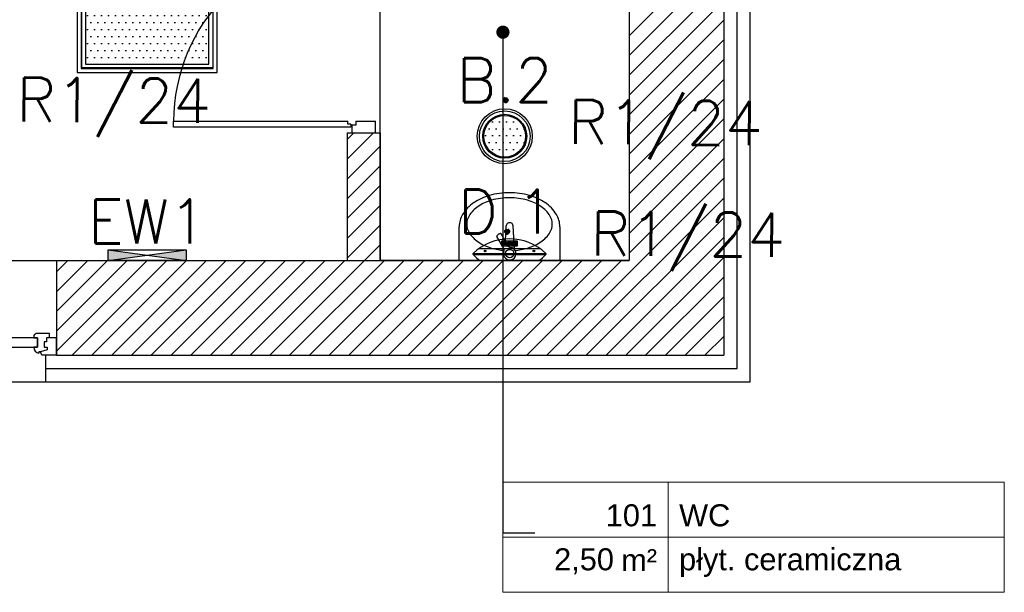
# Model space of a CAD drawing. Header units: millimetres. Extents: x 22250 to 51280, y -5012 to 7692.
# Tile 22 of 183: x 38272 to 38719, y -1527 to -1267. Entities that reach past the tile are written whole.
import ezdxf
from ezdxf import colors
from ezdxf.entities.mleader import LeaderData, LeaderLine
from ezdxf.enums import TextEntityAlignment as Align
from ezdxf.math import Vec2, Vec3

# ---------------------------------------------------------------- set-up
doc = ezdxf.new("R2010")
doc.units = ezdxf.units.MM
for name, color, linetype in [('_BI_LOGO', 140, 'Continuous'), ('_BI_OSW_OPIS', 140, 'Continuous'), ('_BI_OSW_OPRAWY', 140, 'Continuous'), ('E_podklad', 252, 'Continuous')]:
    doc.layers.add(name, color=color, linetype=linetype)
doc.layers.add('E_Obwody', color=3, linetype='Continuous', lineweight=13)
doc.styles.add('ARIAL', font='arial.ttf')
doc.styles.add('romans', font='romans.shx')
doc.styles.get("Standard").update_dxf_attribs({"font": 'arial.ttf'})
doc.linetypes.add('BATTING', pattern='A,0.0001,-0.1,[134,ltypeshp.shx,S=0.1,R=0,X=-0.1,Y=0],-0.2,[134,ltypeshp.shx,S=0.1,R=180,X=0.1,Y=0],-0.1', length=0.4001)

# ---------------------------------------------------------------- blocks, each defined once
blk = doc.blocks.new('_Dot')
at = {"color": 0, "linetype": 'ByBlock', "lineweight": -2}
blk.add_line((-0.5, 0), (-1, 0), dxfattribs=at)
at = {"color": 0, "linetype": 'ByBlock', "const_width": 0.5}
blk.add_lwpolyline([(-0.25, 0, 1), (0.25, 0, 1)], format="xyb", close=True, dxfattribs=at)
blk = doc.blocks.new('*U197')
at = {"lineweight": 5}
for p, q in [((-75, -25), (-75, 25)), ((-75, 25), (0, 25)), ((0, 0), (0, 25)), ((0, 25), (152.71, 25)), ((152.71, 25), (152.71, -25)), ((-75, -25), (0, -25)), ((152.71, -25), (0, -25))]:
    blk.add_line(p, q, dxfattribs=at)
at = {"lineweight": 5, "ltscale": 18.5}
for p, q in [((0, 25), (0, -25)), ((-75, 0), (152.71, 0))]:
    blk.add_line(p, q, dxfattribs=at)
at = {"lineweight": 5, "ltscale": 18.5, "insert": (-5, -10.38), "char_height": 10, "attachment_point": 6, "style": 'ARIAL'}
blk.add_mtext('\\A1;m²', dxfattribs=at)
at = {"lineweight": 5, "style": 'ARIAL'}
blk.add_attdef('1NR', text='', height=10, dxfattribs=at).set_placement((-5, 5), align=Align.RIGHT)
blk.add_attdef('2POM', (5, 5), '', height=10, dxfattribs=at)
blk.add_attdef('4PL2', text='', height=10, dxfattribs=at).set_placement((-24.57, -5), align=Align.TOP_RIGHT)
blk.add_attdef('3POS', text='', height=10, dxfattribs=at).set_placement((5, -5), align=Align.TOP_LEFT)
blk = doc.blocks.new('BI_LOGO')
at = {"layer": '_BI_LOGO', "linetype": 'Continuous'}
for p, q in [((0, 2.16), (6.37, 2.16)), ((0, 0), (0, 2.16)), ((6.37, 0), (0, 0)), ((0.17, 0.57), (0.17, 1.93)), ((0.17, 1.93), (0.75, 1.93)), ((0.76, 0.57), (0.17, 0.57)), ((0.45, 1.67), (0.82, 1.67)), ((0.45, 1.39), (0.45, 1.67)), ((0.82, 1.39), (0.45, 1.39)), ((0.45, 1.16), (0.84, 1.16)), ((0.45, 0.81), (0.45, 1.16)), ((0.84, 0.81), (0.45, 0.81)), ((0.75, 1.93), (0.8, 1.93)), ((0.81, 0.57), (0.76, 0.57)), ((0.8, 1.93), (0.84, 1.92)), ((0.86, 0.57), (0.81, 0.57)), ((0.82, 1.67), (0.85, 1.67)), ((0.85, 1.4), (0.82, 1.39)), ((0.84, 1.92), (0.89, 1.92)), ((0.84, 1.16), (0.87, 1.16)), ((0.87, 0.82), (0.84, 0.81)), ((0.85, 1.67), (0.88, 1.66)), ((0.88, 1.4), (0.85, 1.4)), ((0.9, 0.57), (0.86, 0.57)), ((0.87, 1.16), (0.9, 1.15)), ((0.9, 0.82), (0.87, 0.82)), ((0.88, 1.66), (0.9, 1.65)), ((0.9, 1.42), (0.88, 1.4)), ((0.89, 1.92), (0.93, 1.91)), ((0.9, 1.65), (0.92, 1.63)), ((0.92, 1.43), (0.9, 1.42)), ((0.9, 1.15), (0.92, 1.13)), ((0.93, 0.84), (0.9, 0.82)), ((0.94, 0.58), (0.9, 0.57)), ((0.92, 1.63), (0.94, 1.61)), ((0.94, 1.45), (0.92, 1.43)), ((0.92, 1.13), (0.95, 1.12)), ((0.93, 1.91), (0.97, 1.91)), ((0.95, 0.85), (0.93, 0.84)), ((0.94, 1.61), (0.95, 1.59)), ((0.95, 1.47), (0.94, 1.45)), ((0.98, 0.59), (0.94, 0.58)), ((0.95, 1.59), (0.96, 1.57)), ((0.96, 1.5), (0.95, 1.47)), ((0.95, 1.12), (0.96, 1.1)), ((0.96, 0.87), (0.95, 0.85)), ((0.96, 1.57), (0.96, 1.54)), ((0.96, 1.54), (0.96, 1.52)), ((0.96, 1.52), (0.96, 1.5)), ((0.96, 1.1), (0.98, 1.08)), ((0.98, 0.89), (0.96, 0.87)), ((0.97, 1.91), (1, 1.9)), ((0.98, 1.08), (0.99, 1.05)), ((0.99, 0.92), (0.98, 0.89)), ((1.04, 0.61), (0.98, 0.59)), ((0.99, 1.05), (0.99, 1.03)), ((0.99, 1.03), (1, 1)), ((1, 0.94), (0.99, 0.92)), ((1, 1.9), (1.06, 1.88)), ((1, 1), (1, 0.97)), ((1, 0.97), (1, 0.94)), ((1.09, 0.63), (1.04, 0.61)), ((1.06, 1.88), (1.1, 1.86)), ((1.11, 1.31), (1.08, 1.29)), ((1.08, 1.29), (1.13, 1.27)), ((1.14, 0.66), (1.09, 0.63)), ((1.1, 1.86), (1.14, 1.83)), ((1.13, 1.33), (1.11, 1.31)), ((1.16, 1.36), (1.13, 1.33)), ((1.13, 1.27), (1.17, 1.25)), ((1.14, 1.83), (1.18, 1.79)), ((1.18, 0.69), (1.14, 0.66)), ((1.18, 1.39), (1.16, 1.36)), ((1.17, 1.25), (1.2, 1.22)), ((1.18, 1.79), (1.2, 1.76)), ((1.2, 1.43), (1.18, 1.39)), ((1.22, 0.74), (1.18, 0.69)), ((1.2, 1.76), (1.22, 1.72)), ((1.22, 1.46), (1.2, 1.43)), ((1.2, 1.22), (1.23, 1.18)), ((1.22, 1.72), (1.23, 1.68)), ((1.23, 1.5), (1.22, 1.46)), ((1.25, 0.79), (1.22, 0.74)), ((1.23, 1.68), (1.24, 1.64)), ((1.24, 1.54), (1.23, 1.5)), ((1.23, 1.18), (1.25, 1.13)), ((1.24, 1.64), (1.24, 1.59)), ((1.24, 1.59), (1.24, 1.54)), ((1.25, 1.13), (1.27, 1.1)), ((1.26, 0.83), (1.25, 0.79)), ((1.27, 0.87), (1.26, 0.83)), ((1.27, 1.15), (1.28, 1.19)), ((1.27, 1.1), (1.27, 1.15)), ((1.27, 1.05), (1.27, 1.1)), ((1.27, 1.01), (1.27, 1.05)), ((1.27, 0.96), (1.27, 1.01)), ((1.28, 0.91), (1.27, 0.96)), ((1.28, 0.91), (1.27, 0.87)), ((1.28, 1.19), (1.29, 1.23)), ((1.29, 0.88), (1.28, 0.91)), ((1.29, 1.23), (1.3, 1.27)), ((1.3, 0.84), (1.29, 0.88)), ((1.3, 1.27), (1.32, 1.32)), ((1.31, 0.81), (1.3, 0.84)), ((1.33, 0.77), (1.31, 0.81)), ((1.32, 1.32), (1.35, 1.37)), ((1.35, 0.73), (1.33, 0.77)), ((1.35, 1.37), (1.37, 1.41)), ((1.38, 0.7), (1.35, 0.73)), ((1.37, 1.41), (1.4, 1.44)), ((1.4, 0.67), (1.38, 0.7)), ((1.4, 1.44), (1.44, 1.48)), ((1.43, 0.64), (1.4, 0.67)), ((1.47, 0.62), (1.43, 0.64)), ((1.44, 1.48), (1.48, 1.51)), ((1.5, 0.59), (1.47, 0.62)), ((1.48, 1.51), (1.52, 1.54)), ((1.54, 0.58), (1.5, 0.59)), ((1.52, 1.54), (1.56, 1.56)), ((2.18, 0.99), (1.53, 0.98)), ((1.53, 0.98), (1.54, 0.93)), ((1.54, 0.93), (1.56, 0.88)), ((1.58, 0.56), (1.54, 0.58)), ((1.56, 1.56), (1.6, 1.57)), ((1.57, 1.22), (1.56, 1.17)), ((1.56, 1.17), (1.93, 1.17)), ((1.56, 0.88), (1.58, 0.83)), ((1.58, 1.27), (1.57, 1.22)), ((1.61, 1.31), (1.58, 1.27)), ((1.58, 0.83), (1.6, 0.8)), ((1.62, 0.55), (1.58, 0.56)), ((1.6, 1.57), (1.65, 1.58)), ((1.6, 0.8), (1.64, 0.77)), ((1.65, 1.34), (1.61, 1.31)), ((1.66, 0.54), (1.62, 0.55)), ((1.64, 0.77), (1.68, 0.76)), ((1.65, 1.58), (1.7, 1.59)), ((1.7, 1.36), (1.65, 1.34)), ((1.71, 0.53), (1.66, 0.54)), ((1.68, 0.76), (1.73, 0.75)), ((1.7, 1.59), (1.75, 1.59)), ((1.75, 1.36), (1.7, 1.36)), ((1.75, 0.53), (1.71, 0.53)), ((1.73, 0.75), (1.77, 0.75)), ((1.75, 1.59), (1.8, 1.59)), ((1.79, 1.35), (1.75, 1.36)), ((1.8, 0.53), (1.75, 0.53)), ((1.77, 0.75), (1.8, 0.76)), ((1.83, 1.33), (1.79, 1.35)), ((1.8, 1.59), (1.85, 1.58)), ((1.8, 0.76), (1.83, 0.77)), ((1.85, 0.54), (1.8, 0.53)), ((1.87, 1.3), (1.83, 1.33)), ((1.83, 0.77), (1.86, 0.79)), ((1.85, 1.58), (1.89, 1.57)), ((1.9, 0.55), (1.85, 0.54)), ((1.86, 0.79), (1.88, 0.81)), ((1.9, 1.26), (1.87, 1.3)), ((1.88, 0.81), (1.89, 0.83)), ((1.89, 1.57), (1.93, 1.56)), ((1.89, 0.83), (1.9, 0.86)), ((1.92, 1.22), (1.9, 1.26)), ((1.9, 0.86), (2.2, 0.86)), ((1.95, 0.56), (1.9, 0.55)), ((1.93, 1.17), (1.92, 1.22)), ((1.93, 1.56), (1.97, 1.54)), ((1.99, 0.59), (1.95, 0.56)), ((1.97, 1.54), (2.01, 1.51)), ((2.04, 0.61), (1.99, 0.59)), ((2.01, 1.51), (2.05, 1.49)), ((2.08, 0.64), (2.04, 0.61)), ((2.05, 1.49), (2.08, 1.45)), ((2.08, 1.45), (2.11, 1.42)), ((2.11, 0.68), (2.08, 0.64)), ((2.11, 1.42), (2.13, 1.38)), ((2.14, 0.72), (2.11, 0.68)), ((2.13, 1.38), (2.15, 1.34)), ((2.17, 0.76), (2.14, 0.72)), ((2.15, 1.34), (2.18, 1.29)), ((2.17, 1.06), (2.18, 1.11)), ((2.18, 0.99), (2.17, 1.06)), ((2.18, 0.8), (2.17, 0.76)), ((2.18, 1.29), (2.19, 1.25)), ((2.18, 1.15), (2.19, 1.19)), ((2.18, 1.11), (2.18, 1.15)), ((2.18, 0.96), (2.18, 0.99)), ((2.19, 0.91), (2.18, 0.96)), ((2.2, 0.86), (2.18, 0.8)), ((2.19, 1.24), (2.2, 1.28)), ((2.19, 1.25), (2.19, 1.24)), ((2.19, 1.19), (2.19, 1.24)), ((2.21, 0.86), (2.19, 0.91)), ((2.19, 0.46), (2.48, 0.46)), ((2.2, 0.4), (2.19, 0.46)), ((2.2, 1.28), (2.22, 1.32)), ((2.21, 0.36), (2.2, 0.4)), ((2.22, 0.81), (2.21, 0.86)), ((2.22, 0.33), (2.21, 0.36)), ((2.22, 1.32), (2.23, 1.37)), ((2.24, 0.77), (2.22, 0.81)), ((2.24, 0.32), (2.22, 0.33)), ((2.23, 1.37), (2.26, 1.41)), ((2.27, 0.73), (2.24, 0.77)), ((2.26, 0.29), (2.24, 0.32)), ((2.26, 1.41), (2.28, 1.45)), ((2.29, 0.26), (2.26, 0.29)), ((2.29, 0.7), (2.27, 0.73)), ((2.28, 1.45), (2.31, 1.48)), ((2.32, 0.66), (2.29, 0.7)), ((2.33, 0.23), (2.29, 0.26)), ((2.31, 1.48), (2.35, 1.51)), ((2.36, 0.63), (2.32, 0.66)), ((2.38, 0.21), (2.33, 0.23)), ((2.35, 1.51), (2.38, 1.54)), ((2.39, 0.61), (2.36, 0.63)), ((2.38, 1.54), (2.43, 1.56)), ((2.43, 0.18), (2.38, 0.21)), ((2.43, 0.59), (2.39, 0.61)), ((2.43, 1.56), (2.47, 1.57)), ((2.48, 0.58), (2.43, 0.59)), ((2.46, 0.17), (2.43, 0.18)), ((2.43, 0.18), (2.43, 0.18)), ((2.46, 1.15), (2.45, 1.1)), ((2.45, 1.1), (2.45, 1.05)), ((2.45, 1.05), (2.45, 1)), ((2.45, 1), (2.46, 0.96)), ((2.47, 1.19), (2.46, 1.15)), ((2.46, 0.96), (2.47, 0.92)), ((2.5, 0.16), (2.46, 0.17)), ((2.47, 1.57), (2.52, 1.58)), ((2.48, 1.22), (2.47, 1.19)), ((2.47, 0.92), (2.49, 0.88)), ((2.49, 1.26), (2.48, 1.22)), ((2.52, 0.57), (2.48, 0.58)), ((2.48, 0.46), (2.49, 0.43)), ((2.51, 1.28), (2.49, 1.26)), ((2.49, 0.88), (2.51, 0.85)), ((2.49, 0.43), (2.52, 0.41)), ((2.55, 0.16), (2.5, 0.16)), ((2.53, 1.31), (2.51, 1.28)), ((2.51, 0.85), (2.54, 0.83)), ((2.52, 1.58), (2.58, 1.58)), ((2.57, 0.57), (2.52, 0.57)), ((2.52, 0.41), (2.54, 0.38)), ((2.56, 1.32), (2.53, 1.31)), ((2.54, 0.83), (2.57, 0.8)), ((2.54, 0.38), (2.57, 0.37)), ((2.59, 0.16), (2.55, 0.16)), ((2.59, 1.34), (2.56, 1.32)), ((2.57, 0.8), (2.61, 0.79)), ((2.61, 0.57), (2.57, 0.57)), ((2.57, 0.37), (2.62, 0.37)), ((2.58, 1.58), (2.64, 1.58)), ((2.62, 1.34), (2.59, 1.34)), ((2.64, 0.15), (2.59, 0.16)), ((2.61, 0.79), (2.65, 0.79)), ((2.65, 0.57), (2.61, 0.57)), ((2.65, 1.35), (2.62, 1.34)), ((2.62, 0.37), (2.66, 0.37)), ((2.64, 1.58), (2.7, 1.57)), ((2.69, 0.15), (2.64, 0.15)), ((2.71, 1.34), (2.65, 1.35)), ((2.65, 0.79), (2.71, 0.79)), ((2.69, 0.58), (2.65, 0.57)), ((2.66, 0.37), (2.7, 0.37)), ((2.73, 0.59), (2.69, 0.58)), ((2.74, 0.16), (2.69, 0.15)), ((2.7, 1.57), (2.75, 1.55)), ((2.7, 0.37), (2.74, 0.38)), ((2.75, 1.33), (2.71, 1.34)), ((2.71, 0.79), (2.75, 0.81)), ((2.77, 0.6), (2.73, 0.59)), ((2.74, 0.38), (2.77, 0.39)), ((2.78, 0.16), (2.74, 0.16)), ((2.75, 1.55), (2.79, 1.52)), ((2.79, 1.3), (2.75, 1.33)), ((2.75, 0.81), (2.79, 0.83)), ((2.8, 0.62), (2.77, 0.6)), ((2.77, 0.39), (2.8, 0.41)), ((2.83, 0.17), (2.78, 0.16)), ((2.79, 1.52), (2.83, 1.49)), ((2.82, 1.27), (2.79, 1.3)), ((2.79, 0.83), (2.82, 0.87)), ((2.83, 0.64), (2.8, 0.62)), ((2.8, 0.41), (2.83, 0.43)), ((2.84, 1.22), (2.82, 1.27)), ((2.82, 0.87), (2.84, 0.91)), ((2.83, 1.49), (2.86, 1.44)), ((2.86, 0.67), (2.83, 0.64)), ((2.83, 0.43), (2.84, 0.46)), ((2.87, 0.18), (2.83, 0.17)), ((2.86, 1.17), (2.84, 1.22)), ((2.84, 0.91), (2.86, 0.96)), ((2.84, 0.46), (2.85, 0.5)), ((2.85, 0.5), (2.86, 0.54)), ((2.86, 1.44), (2.86, 1.56)), ((2.86, 1.56), (3.13, 1.56)), ((2.87, 1.12), (2.86, 1.17)), ((2.86, 0.96), (2.87, 1.01)), ((2.86, 0.58), (2.86, 0.67)), ((2.86, 0.54), (2.86, 0.58)), ((2.87, 1.06), (2.87, 1.12)), ((2.87, 1.01), (2.87, 1.06)), ((2.9, 0.19), (2.87, 0.18)), ((2.94, 0.2), (2.9, 0.19)), ((2.98, 0.23), (2.94, 0.2)), ((3.02, 0.26), (2.98, 0.23)), ((3.04, 0.29), (3.02, 0.26)), ((3.07, 0.33), (3.04, 0.29)), ((3.09, 0.38), (3.07, 0.33)), ((3.11, 0.43), (3.09, 0.38)), ((3.13, 0.49), (3.11, 0.43)), ((3.13, 1.56), (3.13, 0.72)), ((3.13, 0.72), (3.13, 0.67)), ((3.13, 0.67), (3.13, 0.62)), ((3.13, 0.62), (3.13, 0.58)), ((3.13, 0.58), (3.13, 0.53)), ((3.13, 0.53), (3.13, 0.49)), ((3.22, 0.55), (3.22, 1.9)), ((3.22, 1.9), (3.5, 1.9)), ((3.5, 0.55), (3.22, 0.55)), ((3.5, 1.9), (3.5, 1.46)), ((3.5, 1.46), (3.51, 1.49)), ((3.51, 1.22), (3.5, 1.18)), ((3.5, 1.18), (3.5, 1.13)), ((3.5, 1.13), (3.5, 1.08)), ((3.5, 1.08), (3.5, 0.55)), ((3.51, 1.49), (3.54, 1.51)), ((3.52, 1.25), (3.51, 1.22)), ((3.54, 1.28), (3.52, 1.25)), ((3.54, 1.51), (3.57, 1.53)), ((3.55, 1.3), (3.54, 1.28)), ((3.59, 1.33), (3.55, 1.3)), ((3.57, 1.53), (3.6, 1.55)), ((3.65, 1.35), (3.59, 1.33)), ((3.6, 1.55), (3.64, 1.56)), ((3.64, 1.56), (3.69, 1.58)), ((3.7, 1.36), (3.65, 1.35)), ((3.69, 1.58), (3.73, 1.58)), ((3.74, 1.35), (3.7, 1.36)), ((3.73, 1.58), (3.77, 1.59)), ((3.77, 1.33), (3.74, 1.35)), ((3.77, 1.59), (3.81, 1.59)), ((3.8, 1.31), (3.77, 1.33)), ((3.82, 1.29), (3.8, 1.31)), ((3.81, 1.59), (3.86, 1.58)), ((3.83, 1.26), (3.82, 1.29)), ((3.84, 1.23), (3.83, 1.26)), ((3.85, 1.19), (3.84, 1.23)), ((3.85, 1.15), (3.85, 1.19)), ((3.85, 1.1), (3.85, 1.15)), ((3.85, 0.56), (3.85, 1.1)), ((4.13, 0.56), (3.85, 0.56)), ((3.86, 1.58), (3.9, 1.57)), ((3.9, 1.57), (3.94, 1.56)), ((3.94, 1.56), (3.98, 1.54)), ((3.98, 1.54), (4.01, 1.51)), ((4.01, 1.51), (4.04, 1.48)), ((4.04, 1.48), (4.07, 1.45)), ((4.07, 1.45), (4.09, 1.41)), ((4.09, 1.41), (4.11, 1.36)), ((4.11, 1.36), (4.12, 1.31)), ((4.12, 1.31), (4.12, 1.27)), ((4.12, 1.27), (4.13, 1.22)), ((4.13, 1.22), (4.13, 1.17)), ((4.13, 1.17), (4.13, 0.56)), ((4.14, 1.14), (4.15, 1.18)), ((4.14, 1.09), (4.14, 1.14)), ((4.14, 1.05), (4.14, 1.09)), ((4.14, 1), (4.14, 1.05)), ((4.14, 0.96), (4.14, 1)), ((4.15, 0.92), (4.14, 0.96)), ((4.15, 1.18), (4.16, 1.23)), ((4.16, 0.88), (4.15, 0.92)), ((4.16, 1.23), (4.17, 1.27)), ((4.17, 0.84), (4.16, 0.88)), ((4.17, 1.27), (4.19, 1.32)), ((4.18, 0.8), (4.17, 0.84)), ((4.2, 0.77), (4.18, 0.8)), ((4.19, 1.32), (4.22, 1.36)), ((4.22, 0.73), (4.2, 0.77)), ((4.22, 1.36), (4.24, 1.4)), ((4.25, 0.69), (4.22, 0.73)), ((4.24, 1.4), (4.28, 1.44)), ((4.28, 0.66), (4.25, 0.69)), ((4.28, 1.44), (4.31, 1.47)), ((4.31, 0.64), (4.28, 0.66)), ((4.31, 1.47), (4.35, 1.5)), ((4.34, 0.61), (4.31, 0.64)), ((4.38, 0.59), (4.34, 0.61)), ((4.35, 1.5), (4.39, 1.53)), ((4.41, 0.57), (4.38, 0.59)), ((4.39, 1.53), (4.43, 1.55)), ((5.09, 0.98), (4.41, 0.97)), ((4.41, 0.97), (4.41, 0.93)), ((4.41, 0.93), (4.43, 0.87)), ((4.45, 0.55), (4.41, 0.57)), ((4.43, 1.55), (4.47, 1.57)), ((4.44, 1.22), (4.43, 1.16)), ((4.43, 1.16), (4.79, 1.16)), ((4.43, 0.87), (4.45, 0.83)), ((4.46, 1.27), (4.44, 1.22)), ((4.45, 0.83), (4.48, 0.79)), ((4.49, 0.54), (4.45, 0.55)), ((4.49, 1.32), (4.46, 1.27)), ((4.47, 1.57), (4.52, 1.58)), ((4.48, 0.79), (4.51, 0.77)), ((4.52, 1.34), (4.49, 1.32)), ((4.54, 0.53), (4.49, 0.54)), ((4.51, 0.77), (4.56, 0.75)), ((4.52, 1.58), (4.57, 1.58)), ((4.57, 1.35), (4.52, 1.34)), ((4.58, 0.53), (4.54, 0.53)), ((4.56, 0.75), (4.6, 0.75)), ((4.57, 1.58), (4.62, 1.59)), ((4.63, 1.36), (4.57, 1.35)), ((4.62, 0.53), (4.58, 0.53)), ((4.6, 0.75), (4.64, 0.75)), ((4.62, 1.59), (4.67, 1.58)), ((4.67, 0.53), (4.62, 0.53)), ((4.67, 1.35), (4.63, 1.36)), ((4.64, 0.75), (4.67, 0.75)), ((4.67, 1.58), (4.72, 1.58)), ((4.71, 1.33), (4.67, 1.35)), ((4.67, 0.75), (4.7, 0.76)), ((4.72, 0.54), (4.67, 0.53)), ((4.7, 0.76), (4.73, 0.78)), ((4.74, 1.3), (4.71, 1.33)), ((4.72, 1.58), (4.76, 1.57)), ((4.77, 0.54), (4.72, 0.54)), ((4.73, 0.78), (4.75, 0.8)), ((4.77, 1.26), (4.74, 1.3)), ((4.75, 0.8), (4.77, 0.83)), ((4.76, 1.57), (4.8, 1.55)), ((4.79, 1.21), (4.77, 1.26)), ((4.77, 0.83), (4.78, 0.86)), ((4.82, 0.56), (4.77, 0.54)), ((4.78, 0.86), (5.07, 0.85)), ((4.79, 1.16), (4.79, 1.21)), ((4.8, 1.55), (4.85, 1.53)), ((4.87, 0.58), (4.82, 0.56)), ((4.85, 1.53), (4.88, 1.51)), ((4.91, 0.61), (4.87, 0.58)), ((4.88, 1.51), (4.92, 1.48)), ((4.95, 0.64), (4.91, 0.61)), ((4.92, 1.48), (4.95, 1.45)), ((4.95, 1.45), (4.98, 1.41)), ((4.98, 0.67), (4.95, 0.64)), ((4.98, 1.41), (5, 1.37)), ((5.01, 0.71), (4.98, 0.67)), ((5, 1.37), (5.03, 1.33)), ((5.04, 0.75), (5.01, 0.71)), ((5.03, 1.33), (5.05, 1.29)), ((5.06, 0.8), (5.04, 0.75)), ((5.05, 1.29), (5.06, 1.25)), ((5.06, 1.25), (5.07, 1.21)), ((5.07, 0.85), (5.06, 0.8)), ((5.07, 1.21), (5.08, 1.17)), ((5.08, 1.17), (5.08, 1.12)), ((5.08, 1.12), (5.09, 1.08)), ((5.09, 1.08), (5.09, 1.03)), ((5.09, 1.03), (5.09, 0.98)), ((5.1, 0.55), (5.1, 1.91)), ((5.1, 1.91), (5.37, 1.91)), ((5.37, 0.55), (5.1, 0.55)), ((5.37, 1.91), (5.37, 0.55)), ((5.47, 0.54), (5.47, 1.9)), ((5.47, 1.9), (5.74, 1.9)), ((5.74, 0.54), (5.47, 0.54)), ((5.74, 1.9), (5.74, 0.54)), ((5.84, 1.65), (5.84, 1.91)), ((5.84, 1.91), (6.11, 1.91)), ((6.11, 1.65), (5.84, 1.65)), ((5.84, 0.55), (5.84, 1.55)), ((5.84, 1.55), (6.11, 1.55)), ((6.11, 0.55), (5.84, 0.55)), ((6.11, 1.91), (6.11, 1.65)), ((6.11, 1.55), (6.11, 0.55)), ((6.37, 2.16), (6.37, 0))]:
    blk.add_line(p, q, dxfattribs=at)
blk = doc.blocks.new('D.1_K')
at = {"layer": '_BI_OSW_OPRAWY'}
for p, q in [((-13.83, 5.5), (13.83, 5.5)), ((-11.38, 4.68), (-10.81, 4.12)), ((11.38, 4.68), (10.81, 4.12)), ((-16.5, 3.3), (16.5, 3.3)), ((-16.5, 2.75), (-16.5, 3.3)), ((-16.5, 2.75), (16.5, 2.75)), ((-13.2, 0), (13.2, 0)), ((16.5, 3.3), (16.5, 2.75))]:
    blk.add_line(p, q, dxfattribs=at)
for centre in [(-11.09, 4.4), (11.09, 4.4)]:
    blk.add_circle(centre, 0.398, dxfattribs=at)
for centre, radius, start, end in [((0, -14.02), 23.92, 46.3972, 133.6028), ((-6.6, 11.27), 13.06, 220.7321, 239.6568), ((6.6, 11.27), 13.06, 300.3432, 319.2679)]:
    blk.add_arc(centre, radius, start, end, dxfattribs=at)
at = {"layer": '_BI_OSW_OPRAWY', "xscale": 1.099999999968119, "yscale": 1.099999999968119, "zscale": 1.099999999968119}
blk.add_blockref('BI_LOGO', (-3.5, 6.6), dxfattribs=at)
at = {"layer": '_BI_OSW_OPIS', "style": 'romans'}
blk.add_attdef('D.1', text='', height=20, dxfattribs=at).set_placement((-1.5, 12.3), align=Align.CENTER)
blk = doc.blocks.new('C.1')
at = {"layer": '_BI_OSW_OPRAWY'}
h = blk.add_hatch(dxfattribs=at)
h.set_pattern_fill('DOTS', color=256, scale=2)
h.set_pattern_definition([(0, (-22071.861, -6920), (1.5875, 3.175), [0, -3.175])])
h.paths.add_polyline_path([(28, 28), (-28, 28), (-28, -28), (28, -28)])
for p, q in [((-29.75, 29.75), (29.75, 29.75)), ((-29.75, -29.75), (-29.75, 29.75)), ((29.75, 29.75), (29.75, -29.75)), ((29.75, -29.75), (-29.75, -29.75))]:
    blk.add_line(p, q, dxfattribs=at)
for points in [[(-31.75, -31.75), (31.75, -31.75), (31.75, 31.75), (-31.75, 31.75)], [(-30, -30), (30, -30), (30, 30), (-30, 30)], [(-28, -28), (28, -28), (28, 28), (-28, 28)]]:
    blk.add_lwpolyline(points, close=True, dxfattribs=at)
at = {"layer": '_BI_OSW_OPIS', "style": 'romans'}
blk.add_attdef('C.1', text='', height=20, dxfattribs=at).set_placement((0, 34.75), align=Align.CENTER)
blk = doc.blocks.new('EW1')
at = {"layer": '_BI_OSW_OPRAWY'}
h = blk.add_hatch(color=1, dxfattribs=at)
h.paths.add_polyline_path([(17.7, 0), (17.7, 4.85), (0, 2.425)])
h.paths.add_polyline_path([(0, 2.425), (-17.7, 4.85), (-17.7, 0)])
for p, q in [((-17.7, 0), (17.7, 4.85)), ((-17.7, 4.85), (17.7, 0))]:
    blk.add_line(p, q, dxfattribs=at)
blk.add_lwpolyline([(-17.7, 4.85), (17.7, 4.85), (17.7, 0), (-17.7, 0), (-17.7, 4.85)], dxfattribs=at)
at = {"layer": '_BI_OSW_OPIS', "color": 1, "style": 'romans'}
blk.add_attdef('EW1', text='', height=20, dxfattribs=at).set_placement((0, 7.85), align=Align.CENTER)
blk = doc.blocks.new('B.2')
at = {"layer": '_BI_OSW_OPRAWY'}
h = blk.add_hatch(dxfattribs=at)
h.set_pattern_fill('DOTS', color=256, scale=2)
h.set_pattern_definition([(0, (-6795.4933, -6330), (1.5875, 3.175), [0, -3.175])])
h.paths.add_polyline_path([(9.5, 0, 1), (-9.5, 0, 1)])
for radius in [12.5, 11.5, 10, 9.5]:
    blk.add_circle((0, 0), radius, dxfattribs=at)
at = {"layer": '_BI_OSW_OPIS', "style": 'romans'}
blk.add_attdef('B.2', text='', height=20, dxfattribs=at).set_placement((0, 15.5), align=Align.CENTER)

msp = doc.modelspace()

# ---------------------------------------------------------------- linework, layer by layer
at = {"layer": 'E_podklad', "linetype": 'BATTING', "ltscale": 14}
for p, q in [((38597.35, -1425.63), (38597.35, 71.37)), ((38283.35, -1425.63), (38597.35, -1425.63))]:
    msp.add_line(p, q, dxfattribs=at)
at = {"layer": 'E_podklad', "ltscale": 2}
for p, q in [((38603.35, -1431.63), (38603.35, 71.37)), ((38435.35, -1318.63), (38435.35, -1143.63)), ((38591.35, -1145.63), (38591.35, -1419.63)), ((38548.35, -1246.63), (38548.35, -1376.63)), ((38548.35, -1246.63), (38548.35, -1376.63)), ((38420.35, -1318.63), (38420.35, -1376.63)), ((38420.35, -1318.63), (38435.35, -1318.63)), ((38435.35, -1318.63), (38435.35, -1376.63)), ((38435.35, -1376.63), (38435.35, -1318.63)), ((38060.35, -1376.63), (38288.35, -1376.63)), ((38288.35, -1376.63), (38548.35, -1376.63)), ((38288.35, -1376.63), (38288.35, -1419.63)), ((38548.35, -1376.63), (38435.35, -1376.63)), ((38283.35, -1419.63), (38283.35, -1431.63)), ((38288.35, -1419.63), (38591.35, -1419.63)), ((38065.35, -1431.63), (38283.35, -1431.63)), ((38283.35, -1431.63), (38603.35, -1431.63))]:
    msp.add_line(p, q, dxfattribs=at)
at = {"layer": 'E_podklad', "linetype": 'Continuous'}
for p, q in [((38548.35, -1274.44), (38591.35, -1231.44)), ((38548.35, -1283.42), (38591.35, -1240.42)), ((38548.35, -1292.4), (38591.35, -1249.4)), ((38548.35, -1301.38), (38591.35, -1258.38)), ((38548.35, -1310.36), (38591.35, -1267.36)), ((38548.35, -1319.34), (38591.35, -1276.34)), ((38548.35, -1328.32), (38591.35, -1285.32)), ((38548.35, -1337.3), (38591.35, -1294.3)), ((38548.35, -1346.28), (38591.35, -1303.28)), ((38548.35, -1355.27), (38591.35, -1312.27)), ((38420.35, -1321.62), (38423.34, -1318.63)), ((38420.35, -1330.6), (38432.32, -1318.63)), ((38548.35, -1364.25), (38591.35, -1321.25)), ((38420.35, -1339.58), (38435.35, -1324.58)), ((38548.35, -1373.23), (38591.35, -1330.23)), ((38420.35, -1348.56), (38435.35, -1333.56)), ((38510.93, -1419.63), (38591.35, -1339.21)), ((38420.35, -1357.54), (38435.35, -1342.54)), ((38519.91, -1419.63), (38591.35, -1348.19)), ((38420.35, -1366.52), (38435.35, -1351.52)), ((38528.89, -1419.63), (38591.35, -1357.17)), ((38420.35, -1375.5), (38435.35, -1360.5)), ((38537.87, -1419.63), (38591.35, -1366.15)), ((38428.2, -1376.63), (38435.35, -1369.48)), ((38288.35, -1381.78), (38293.5, -1376.63)), ((38288.35, -1390.76), (38302.48, -1376.63)), ((38288.35, -1399.74), (38311.46, -1376.63)), ((38288.35, -1408.72), (38320.44, -1376.63)), ((38288.35, -1417.7), (38329.42, -1376.63)), ((38295.4, -1419.63), (38338.4, -1376.63)), ((38304.38, -1419.63), (38347.38, -1376.63)), ((38313.36, -1419.63), (38356.36, -1376.63)), ((38322.34, -1419.63), (38365.34, -1376.63)), ((38331.32, -1419.63), (38374.32, -1376.63)), ((38340.3, -1419.63), (38383.3, -1376.63)), ((38349.28, -1419.63), (38392.28, -1376.63)), ((38358.26, -1419.63), (38401.26, -1376.63)), ((38367.24, -1419.63), (38410.24, -1376.63)), ((38376.22, -1419.63), (38419.22, -1376.63)), ((38385.2, -1419.63), (38428.2, -1376.63)), ((38394.18, -1419.63), (38437.18, -1376.63)), ((38403.16, -1419.63), (38446.16, -1376.63)), ((38412.14, -1419.63), (38455.14, -1376.63)), ((38421.12, -1419.63), (38464.12, -1376.63)), ((38430.11, -1419.63), (38473.11, -1376.63)), ((38439.09, -1419.63), (38482.09, -1376.63)), ((38448.07, -1419.63), (38491.07, -1376.63)), ((38457.05, -1419.63), (38500.05, -1376.63)), ((38466.03, -1419.63), (38509.03, -1376.63)), ((38475.01, -1419.63), (38518.01, -1376.63)), ((38483.99, -1419.63), (38526.99, -1376.63)), ((38492.97, -1419.63), (38535.97, -1376.63)), ((38501.95, -1419.63), (38544.95, -1376.63)), ((38546.85, -1419.63), (38591.35, -1375.13)), ((38555.83, -1419.63), (38591.35, -1384.11)), ((38564.81, -1419.63), (38591.35, -1393.09)), ((38573.79, -1419.63), (38591.35, -1402.07)), ((38582.77, -1419.63), (38591.35, -1411.05))]:
    msp.add_line(p, q, dxfattribs=at)
at = {"layer": 'E_podklad', "linetype": 'ByBlock', "lineweight": -2}
for p, q in [((38491.03, -1278.83), (38491.03, -1500.32)), ((38491.03, -1500.32), (38505.55, -1500.32))]:
    msp.add_line(p, q, dxfattribs=at)
at = {"layer": 'E_podklad'}
for p, q in [((38420.57, -1314.67), (38420.57, -1313.28)), ((38424.27, -1313.26), (38424.27, -1315.05)), ((38421.96, -1314.67), (38420.57, -1314.67)), ((38424.27, -1315.05), (38422.48, -1315.05)), ((38471.17, -1376.63), (38471.17, -1361.2)), ((38492.16, -1367.8), (38492.5, -1360.87)), ((38496.22, -1371.53), (38495.7, -1360.87)), ((38516.88, -1361.2), (38516.88, -1376.63)), ((38491.47, -1371.17), (38488.25, -1365.6)), ((38493.45, -1370.03), (38490.23, -1364.46)), ((38516.88, -1376.63), (38471.17, -1376.63)), ((38278.01, -1410.59), (38278.01, -1411.65)), ((38278.01, -1411.65), (38279.59, -1411.65)), ((38285.15, -1409.71), (38279.29, -1409.71)), ((38279.59, -1411.65), (38279.59, -1415.97)), ((38285.15, -1411.63), (38283.75, -1411.63)), ((38283.75, -1411.63), (38283.75, -1413.57)), ((38285.15, -1411.63), (38285.15, -1409.71)), ((38288.35, -1411.63), (38285.15, -1411.63)), ((38288.35, -1419.63), (38288.35, -1411.63)), ((38279.59, -1415.97), (38277.96, -1415.97)), ((38284.11, -1417.22), (38281.08, -1418.07)), ((38283.75, -1413.57), (38282.73, -1413.57)), ((38282.73, -1413.57), (38282.73, -1415.89)), ((38282.73, -1415.89), (38284.11, -1415.89)), ((38284.11, -1415.89), (38284.11, -1417.22)), ((38281.08, -1418.07), (38280.24, -1418.07)), ((38280.24, -1418.07), (38280.33, -1418.62)), ((38281.66, -1419.63), (38281.08, -1418.07)), ((38288.35, -1419.63), (38281.66, -1419.63))]:
    msp.add_line(p, q, dxfattribs=at)
at = {"layer": 'E_podklad', "lineweight": 5}
for p, q in [((38491.03, -1527.32), (38491.03, -1477.32)), ((38491.03, -1477.32), (38566.03, -1477.32)), ((38566.03, -1502.32), (38566.03, -1477.32)), ((38566.03, -1477.32), (38718.74, -1477.32)), ((38718.74, -1477.32), (38718.74, -1527.32)), ((38491.03, -1527.32), (38566.03, -1527.32)), ((38718.74, -1527.32), (38566.03, -1527.32))]:
    msp.add_line(p, q, dxfattribs=at)
at = {"layer": 'E_podklad', "lineweight": 5, "ltscale": 18.5}
for p, q in [((38566.03, -1477.32), (38566.03, -1527.32)), ((38491.03, -1502.32), (38718.74, -1502.32))]:
    msp.add_line(p, q, dxfattribs=at)
at = {"layer": 'E_podklad'}
for points in [[(38421.96, -1316.06), (38341.5, -1316.06), (38341.5, -1313.28), (38420.57, -1313.28)], [(38422.48, -1315.05), (38422.48, -1318.63), (38433.21, -1318.63), (38433.21, -1313.26)], [(38424.27, -1313.26), (38433.21, -1313.26)], [(38421.96, -1314.67), (38421.96, -1316.06)]]:
    msp.add_lwpolyline(points, dxfattribs=at)
msp.add_lwpolyline([(38069.1, -1415.97), (38279.59, -1415.97), (38279.59, -1411.65), (38069.1, -1411.65)], close=True, dxfattribs=at)
msp.add_circle((38494.1, -1373.45), 1.93, dxfattribs=at)
for centre, radius, start, end in [((38421.98, -1313.28), 80.48, 89.6452, 180.0011), ((38494.03, -1379.51), 33.75, 90, 105.6207), ((38494.03, -1379.51), 33.75, 74.3793, 90), ((38487.66, -1364.79), 17.5, 124.0193, 148.4647), ((38491.5, -1370.5), 24.38, 105.6207, 124.0193), ((38491.5, -1369.35), 20.95, 105.6207, 124.0193), ((38494.03, -1378.37), 30.32, 90, 105.6207), ((38494.03, -1378.37), 30.32, 74.3793, 90), ((38496.55, -1369.35), 20.95, 55.9807, 74.3793), ((38496.55, -1370.5), 24.38, 55.9807, 74.3793), ((38500.4, -1364.79), 17.5, 31.5353, 55.9807), ((38487.66, -1363.65), 14.07, 124.0193, 148.4647), ((38500.4, -1363.65), 14.07, 31.5353, 55.9807), ((38481.79, -1361.2), 10.62, 148.4647, 180), ((38481.79, -1360.05), 7.2, 148.4647, 180), ((38506.26, -1360.05), 7.2, 0, 31.5353), ((38506.26, -1361.2), 10.62, 0, 31.5353), ((38481.79, -1360.05), 7.2, 180, 211.5353), ((38487.66, -1356.46), 14.07, 211.5353, 235.9807), ((38494.1, -1360.99), 1.6, 4.2422, 175.7578), ((38500.4, -1356.46), 14.07, 304.0193, 328.4647), ((38506.26, -1360.05), 7.2, 328.4647, 0), ((38491.5, -1350.75), 20.95, 235.9807, 254.3793), ((38488.4, -1365.52), 0.176, 161.5073, 210), ((38489.06, -1365.73), 0.864, 140.1309, 161.5073), ((38489.74, -1366.31), 1.76, 128.6335, 140.1309), ((38490.59, -1367.36), 3.11, 120, 128.6335), ((38490.59, -1367.36), 3.11, 111.3665, 120), ((38490.09, -1366.1), 1.76, 99.8691, 111.3665), ((38489.94, -1365.22), 0.864, 78.4927, 99.8691), ((38490.08, -1364.55), 0.176, 30, 78.4927), ((38496.55, -1350.75), 20.95, 285.6207, 304.0193), ((38494.03, -1341.74), 30.32, 254.3793, 265.4127), ((38494.1, -1373.45), 2.86, 154.8499, 85.1501), ((38490.48, -1371.75), 1.14, 334.8499, 30), ((38494.44, -1369.46), 1.14, 210, 265.1501), ((38494.03, -1341.74), 30.32, 274.7441, 285.6207), ((38279.38, -1411.21), 1.5, 93.3553, 155.6854), ((38280.47, -1416.11), 2.51, 176.8105, 266.8105)]:
    msp.add_arc(centre, radius, start, end, dxfattribs=at)

# ---------------------------------------------------------------- block references
at = {"layer": '_BI_OSW_OPRAWY'}
for name, p, values in [('C.1', (38329.5, -1259.35), {'C.1': 'C.1'}), ('B.2', (38491.85, -1320.13), {'B.2': 'B.2'}), ('D.1_K', (38494.03, -1376.63), {'D.1': 'D.1'}), ('EW1', (38329.5, -1376.63), {'EW1': 'EW1'})]:
    msp.add_blockref(name, p, dxfattribs=at).add_auto_attribs(values)
at = {"layer": 'E_podklad', "xscale": 6, "yscale": 6, "zscale": 6, "rotation": 89.99999999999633}
msp.add_blockref('_Dot', (38491.03, -1272.83), dxfattribs=at)
at = {"layer": 'E_podklad'}
msp.add_blockref('*U197', (38566.03, -1502.32), dxfattribs=at).add_auto_attribs({'1NR': '101', '2POM': 'WC', '3POS': 'płyt. ceramiczna', '4PL2': '2,50'})

# ---------------------------------------------------------------- texts
at = {"layer": 'E_Obwody', "linetype": 'Continuous', "lineweight": 20, "char_height": 20, "width": 38.2199, "attachment_point": 1, "rotation": 359.5659}
for insert in [(38270.19, -1293.44), (38520.77, -1303.58), (38530.91, -1354.27)]:
    msp.add_mtext('{\\Fsimplex,bigfont|c0;R1/24}', dxfattribs=dict(at, insert=insert))
at = {"layer": 'E_podklad', "lineweight": 5, "ltscale": 18.5, "insert": (38561.03, -1512.7), "char_height": 10, "attachment_point": 6, "style": 'ARIAL'}
msp.add_mtext('\\A1;m²', dxfattribs=at)

# ---------------------------------------------------------------- leaders
at = {"layer": 'E_podklad'}
ml = msp.add_multileader_mtext('Standard', dxfattribs=at)
ml.set_content('', color=256)
ml.set_leader_properties()
ml.set_arrow_properties(name='DOT')
ml.build(insert=Vec2(0, 0))
ml.multileader.update_dxf_attribs({"arrow_head_size": 6})
ctx = ml.context
ctx.base_point, ctx.arrow_head_size, ctx.plane_origin = Vec3(38505.55, -1500.32), 6, Vec3(38289.01, -1970.02)
notes = []
notes.append((ctx, [(0, (1, 1, 0), (38491.03, -1500.32), (1, 0), 14.52, [(0, [(38491.03, -1272.83)], 0, [])])]))
ctx.mtext.insert, ctx.mtext.rotation, ctx.mtext.flow_direction = Vec3(38507.55, -1500.32), 6.283185, 5
for ctx, leaders in notes:
    for number, flags, end, landing, length, lines in leaders:
        leader = LeaderData()
        leader.index, (leader.has_last_leader_line, leader.has_dogleg_vector, leader.attachment_direction) = number, flags
        leader.last_leader_point, leader.dogleg_vector, leader.dogleg_length = Vec3(end), Vec3(landing), length
        for number, points, colour, breaks in lines:
            line = LeaderLine()
            line.index, line.vertices, line.color, line.breaks = number, Vec3.list(points), colors.encode_raw_color(colour), breaks
            leader.lines.append(line)
        ctx.leaders.append(leader)

doc.saveas('drawing.dxf')
